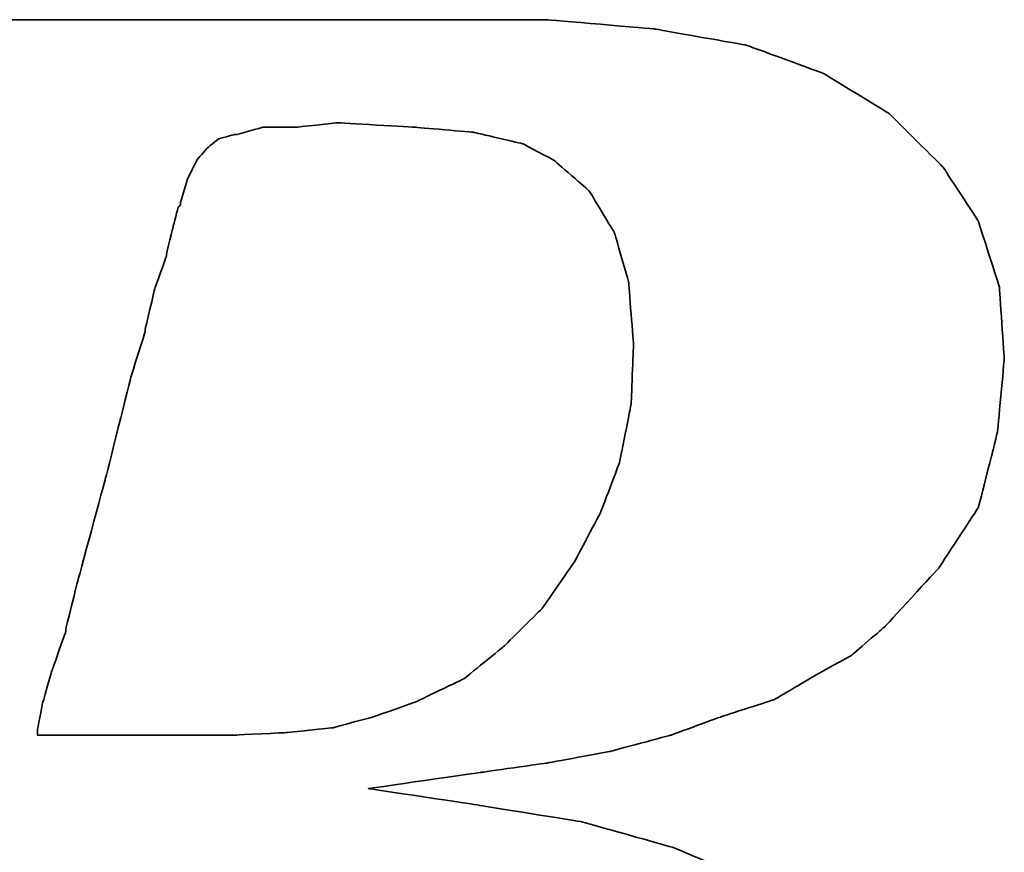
# Model space of a CAD drawing. Header units: millimetres. Extents: x 340 to 659, y 334 to 449.
# Tile 45 of 65: x 560.86 to 563.61, y 371.18 to 373.51. Entities that reach past the tile are written whole.
import ezdxf

# ---------------------------------------------------------------- set-up
doc = ezdxf.new("R2010")
doc.units = ezdxf.units.MM
doc.layers.add('DIM', color=4, linetype='Continuous')
doc.layers.add('layer 1', color=7, linetype='Continuous')

# ---------------------------------------------------------------- blocks, each defined once
blk = doc.blocks.new('TBI MOTION logo(完整正式版)')
at = {"layer": 'layer 1', "color": 22, "lineweight": 35}
for points, knots in [([(-64.65375, -6.86375), (-64.65375, -6.86375), (-64.84375, -7.29625), (-64.84375, -7.29625), (-64.84375, -7.29625), (-64.84375, -7.29625), (-64.86875, -7.34375), (-64.86875, -7.34375), (-64.86875, -7.34375), (-64.86875, -7.34375), (-64.86875, -7.36875), (-64.86875, -7.36875), (-64.86875, -7.36875), (-64.86875, -7.36875), (-65.15375, -7.65375), (-65.15375, -7.65375), (-65.15375, -7.65375), (-65.15375, -7.65375), (-65.17875, -7.65375), (-65.17875, -7.65375), (-65.17875, -7.65375), (-65.17875, -7.65375), (-65.20375, -7.67875), (-65.20375, -7.67875), (-65.20375, -7.67875), (-65.20375, -7.67875), (-65.58875, -7.87125), (-65.58875, -7.87125), (-65.58875, -7.87125), (-65.58875, -7.87125), (-65.63375, -7.87125), (-65.63375, -7.87125), (-65.63375, -7.87125), (-65.63375, -7.87125), (-65.65875, -7.89375), (-65.65875, -7.89375), (-65.65875, -7.89375), (-65.65875, -7.89375), (-66.09375, -7.94375), (-66.09375, -7.94375), (-66.09375, -7.94375), (-66.09375, -7.94375), (-66.11375, -7.94375), (-66.11375, -7.94375), (-66.11375, -7.94375), (-66.11375, -7.94375), (-66.16375, -7.94375), (-66.16375, -7.94375), (-66.16375, -7.94375), (-66.16375, -7.94375), (-66.30875, -7.94375), (-66.30875, -7.94375), (-66.30875, -7.94375), (-66.30875, -7.94375), (-66.69375, -7.94375), (-66.69375, -7.94375), (-66.69375, -7.94375), (-66.69375, -7.94375), (-67.07375, -7.94375), (-67.07375, -7.94375), (-67.07375, -7.94375), (-67.07375, -7.94375), (-67.12375, -7.94375), (-67.12375, -7.94375), (-67.12375, -7.94375), (-67.12375, -7.94375), (-67.12375, -7.96625), (-67.12375, -7.96625), (-67.12375, -7.96625), (-67.12375, -7.96625), (-67.14875, -7.99125), (-67.14875, -7.99125), (-67.14875, -7.99125), (-67.14875, -7.99125), (-67.24375, -8.34875), (-67.24375, -8.34875), (-67.24375, -8.34875), (-67.24375, -8.34875), (-67.31375, -8.68625), (-67.31375, -8.68625), (-67.31375, -8.68625), (-67.31375, -8.68625), (-67.26875, -8.68625), (-67.26875, -8.68625), (-67.26875, -8.68625), (-67.26875, -8.68625), (-67.07375, -8.68625), (-67.07375, -8.68625), (-67.07375, -8.68625), (-67.07375, -8.68625), (-66.54875, -8.68625), (-66.54875, -8.68625), (-66.54875, -8.68625), (-66.54875, -8.68625), (-65.82625, -8.68625), (-65.82625, -8.68625), (-65.82625, -8.68625), (-65.82625, -8.68625), (-65.01375, -8.68625), (-65.01375, -8.68625), (-65.01375, -8.68625), (-65.01375, -8.68625), (-64.05375, -8.68625), (-64.05375, -8.68625), (-64.05375, -8.68625), (-64.05375, -8.68625), (-62.08375, -8.68625), (-62.08375, -8.68625), (-62.08375, -8.68625), (-62.08375, -8.68625), (-60.06875, -8.68625), (-60.06875, -8.68625), (-60.06875, -8.68625), (-60.06875, -8.68625), (-59.10875, -8.68625), (-59.10875, -8.68625), (-59.10875, -8.68625), (-59.10875, -8.68625), (-58.29375, -8.68625), (-58.29375, -8.68625), (-58.29375, -8.68625), (-58.29375, -8.68625), (-57.57375, -8.68625), (-57.57375, -8.68625), (-57.57375, -8.68625), (-57.57375, -8.68625), (-57.04875, -8.68625), (-57.04875, -8.68625), (-57.04875, -8.68625), (-57.04875, -8.68625), (-56.85375, -8.68625), (-56.85375, -8.68625), (-56.85375, -8.68625), (-56.85375, -8.68625), (-56.70875, -8.68625), (-56.70875, -8.68625), (-56.70875, -8.68625), (-56.70875, -8.68625), (-56.61375, -8.68625), (-56.61375, -8.68625), (-56.61375, -8.68625), (-56.61375, -8.68625), (-56.56875, -8.68625), (-56.56875, -8.68625), (-56.56875, -8.68625), (-56.56875, -8.68625), (-55.65375, -8.63875), (-55.65375, -8.63875), (-55.65375, -8.63875), (-55.65375, -8.63875), (-54.76875, -8.51875), (-54.76875, -8.51875), (-54.76875, -8.51875), (-54.76875, -8.51875), (-53.90375, -8.30375), (-53.90375, -8.30375), (-53.90375, -8.30375), (-53.90375, -8.30375), (-53.08875, -8.03875), (-53.08875, -8.03875), (-53.08875, -8.03875), (-53.08875, -8.03875), (-52.34375, -7.65375), (-52.34375, -7.65375), (-52.34375, -7.65375), (-52.34375, -7.65375), (-51.69875, -7.29625), (-51.69875, -7.29625), (-51.69875, -7.29625), (-51.69875, -7.29625), (-51.21875, -6.91125), (-51.21875, -6.91125), (-51.21875, -6.91125), (-51.21875, -6.91125), (-50.83375, -6.50375), (-50.83375, -6.50375), (-50.83375, -6.50375), (-50.83375, -6.50375), (-50.44875, -5.94875), (-50.44875, -5.94875), (-50.44875, -5.94875), (-50.44875, -5.94875), (-50.13875, -5.30375), (-50.13875, -5.30375), (-50.13875, -5.30375), (-50.13875, -5.30375), (-49.99375, -4.65375), (-49.99375, -4.65375), (-49.99375, -4.65375), (-49.99375, -4.65375), (-49.92375, -3.98375), (-49.92375, -3.98375), (-49.92375, -3.98375), (-49.92375, -3.98375), (-49.99375, -3.19374), (-49.99375, -3.19374), (-49.99375, -3.19374), (-49.99375, -3.19374), (-50.23374, -2.44874), (-50.23374, -2.44874), (-50.23374, -2.44874), (-50.23374, -2.44874), (-50.59375, -1.87374), (-50.59375, -1.87374), (-50.59375, -1.87374), (-50.59375, -1.87374), (-51.09875, -1.31874), (-51.09875, -1.31874), (-51.09875, -1.31874), (-51.09875, -1.31874), (-51.74375, -0.81875), (-51.74375, -0.81875), (-51.74375, -0.81875), (-51.74375, -0.81875), (-52.53875, -0.48125), (-52.53875, -0.48125), (-52.53875, -0.48125), (-52.53875, -0.48125), (-53.47375, -0.21875), (-53.47375, -0.21875), (-53.47375, -0.21875), (-53.47375, -0.21875), (-54.52875, -0.04874), (-54.52875, -0.04874), (-54.52875, -0.04874), (-54.52875, -0.04874), (-55.65375, 0.12125), (-55.65375, 0.12125), (-55.65375, 0.12125), (-55.65375, 0.12125), (-54.50375, 0.28624), (-54.50375, 0.28624), (-54.50375, 0.28624), (-54.50375, 0.28624), (-53.83375, 0.38124), (-53.83375, 0.38124), (-53.83375, 0.38124), (-53.83375, 0.38124), (-53.18375, 0.50125), (-53.18375, 0.50125), (-53.18375, 0.50125), (-53.18375, 0.50125), (-52.55875, 0.66874), (-52.55875, 0.66874), (-52.55875, 0.66874), (-52.55875, 0.66874), (-52.03375, 0.86124), (-52.03375, 0.86124), (-52.03375, 0.86124), (-52.03375, 0.86124), (-51.50374, 1.03124), (-51.50374, 1.03124), (-51.50374, 1.03124), (-51.50374, 1.03124), (-51.09875, 1.27125), (-51.09875, 1.27125), (-51.09875, 1.27125), (-51.09875, 1.27125), (-50.71375, 1.48624), (-50.71375, 1.48624), (-50.71375, 1.48624), (-50.71375, 1.48624), (-50.37625, 1.77625), (-50.37625, 1.77625), (-50.37625, 1.77625), (-50.37625, 1.77625), (-49.82375, 2.37625), (-49.82375, 2.37625), (-49.82375, 2.37625), (-49.82375, 2.37625), (-49.41875, 2.99625), (-49.41875, 2.99625), (-49.41875, 2.99625), (-49.41875, 2.99625), (-49.22375, 3.76625), (-49.22375, 3.76625), (-49.22375, 3.76625), (-49.22375, 3.76625), (-49.15375, 4.50874), (-49.15375, 4.50874), (-49.15375, 4.50874), (-49.15375, 4.50874), (-49.20375, 5.25125), (-49.20375, 5.25125), (-49.20375, 5.25125), (-49.20375, 5.25125), (-49.41875, 5.92625), (-49.41875, 5.92625), (-49.41875, 5.92625), (-49.41875, 5.92625), (-49.77875, 6.47625), (-49.77875, 6.47625), (-49.77875, 6.47625), (-49.77875, 6.47625), (-50.33125, 7.02624), (-50.33125, 7.02624), (-50.33125, 7.02624), (-50.33125, 7.02624), (-51.00125, 7.43625), (-51.00125, 7.43625), (-51.00125, 7.43625), (-51.00125, 7.43625), (-51.79375, 7.72625), (-51.79375, 7.72625), (-51.79375, 7.72625), (-51.79375, 7.72625), (-52.72875, 7.89124), (-52.72875, 7.89124), (-52.72875, 7.89124), (-52.72875, 7.89124), (-53.83375, 7.98625), (-53.83375, 7.98625), (-53.83375, 7.98625), (-53.83375, 7.98625), (-53.92875, 7.98625), (-53.92875, 7.98625), (-53.92875, 7.98625), (-53.92875, 7.98625), (-54.26375, 7.98625), (-54.26375, 7.98625), (-54.26375, 7.98625), (-54.26375, 7.98625), (-54.74375, 7.98625), (-54.74375, 7.98625), (-54.74375, 7.98625), (-54.74375, 7.98625), (-55.36875, 7.98625), (-55.36875, 7.98625), (-55.36875, 7.98625), (-55.36875, 7.98625), (-56.13375, 7.98625), (-56.13375, 7.98625), (-56.13375, 7.98625), (-56.13375, 7.98625), (-56.94875, 7.98625), (-56.94875, 7.98625), (-56.94875, 7.98625), (-56.94875, 7.98625), (-58.77625, 7.98625), (-58.77625, 7.98625), (-58.77625, 7.98625), (-58.77625, 7.98625), (-60.59875, 7.98625), (-60.59875, 7.98625), (-60.59875, 7.98625), (-60.59875, 7.98625), (-61.41375, 7.98625), (-61.41375, 7.98625), (-61.41375, 7.98625), (-61.41375, 7.98625), (-62.17875, 7.98625), (-62.17875, 7.98625), (-62.17875, 7.98625), (-62.17875, 7.98625), (-62.80375, 7.98625), (-62.80375, 7.98625), (-62.80375, 7.98625), (-62.80375, 7.98625), (-63.30625, 7.98625), (-63.30625, 7.98625), (-63.30625, 7.98625), (-63.30625, 7.98625), (-63.57375, 7.98625), (-63.57375, 7.98625), (-63.57375, 7.98625), (-63.57375, 7.98625), (-63.57375, 7.96375), (-63.57375, 7.96375), (-63.57375, 7.96375), (-63.57375, 7.96375), (-63.59875, 7.94125), (-63.59875, 7.94125), (-63.59875, 7.94125), (-63.59875, 7.94125), (-63.69375, 7.55625), (-63.69375, 7.55625), (-63.69375, 7.55625), (-63.69375, 7.55625), (-63.76375, 7.24624), (-63.76375, 7.24624), (-63.76375, 7.24624), (-63.76375, 7.24624), (-63.23875, 7.24624), (-63.23875, 7.24624), (-63.23875, 7.24624), (-63.23875, 7.24624), (-62.75875, 7.24624), (-62.75875, 7.24624), (-62.75875, 7.24624), (-62.75875, 7.24624), (-62.61125, 7.24624), (-62.61125, 7.24624), (-62.61125, 7.24624), (-62.61125, 7.24624), (-62.56625, 7.24624), (-62.56625, 7.24624), (-62.56625, 7.24624), (-62.56625, 7.24624), (-62.22875, 7.24624), (-62.22875, 7.24624), (-62.22875, 7.24624), (-62.22875, 7.24624), (-62.20375, 7.24624), (-62.20375, 7.24624), (-62.20375, 7.24624), (-62.20375, 7.24624), (-62.17875, 7.21875), (-62.17875, 7.21875), (-62.17875, 7.21875), (-62.17875, 7.21875), (-61.96375, 7.17125), (-61.96375, 7.17125), (-61.96375, 7.17125), (-61.96375, 7.17125), (-61.72375, 7.12624), (-61.72375, 7.12624), (-61.72375, 7.12624), (-61.72375, 7.12624), (-61.70375, 7.12624), (-61.70375, 7.12624), (-61.70375, 7.12624), (-61.70375, 7.12624), (-61.55875, 7.07624), (-61.55875, 7.07624), (-61.55875, 7.07624), (-61.55875, 7.07624), (-61.50875, 7.07624), (-61.50875, 7.07624), (-61.50875, 7.07624), (-61.50875, 7.07624), (-61.48375, 7.02624), (-61.48375, 7.02624), (-61.48375, 7.02624), (-61.48375, 7.02624), (-61.31875, 6.83375), (-61.31875, 6.83375), (-61.31875, 6.83375), (-61.31875, 6.83375), (-61.29375, 6.81125), (-61.29375, 6.81125), (-61.29375, 6.81125), (-61.29375, 6.81125), (-61.29375, 6.78625), (-61.29375, 6.78625), (-61.29375, 6.78625), (-61.29375, 6.78625), (-61.19875, 6.50124), (-61.19875, 6.50124), (-61.19875, 6.50124), (-61.19875, 6.50124), (-61.17375, 6.45124), (-61.17375, 6.45124), (-61.17375, 6.45124), (-61.17375, 6.45124), (-61.19875, 6.40625), (-61.19875, 6.40625), (-61.19875, 6.40625), (-61.19875, 6.40625), (-61.26875, 5.99624), (-61.26875, 5.99624), (-61.26875, 5.99624), (-61.26875, 5.99624), (-61.26875, 5.85125), (-61.26875, 5.85125), (-61.26875, 5.85125), (-61.26875, 5.85125), (-61.26875, 5.82625), (-61.26875, 5.82625), (-61.26875, 5.82625), (-61.26875, 5.82625), (-61.29375, 5.80625), (-61.29375, 5.80625), (-61.29375, 5.80625), (-61.29375, 5.80625), (-61.34125, 5.66125), (-61.34125, 5.66125), (-61.34125, 5.66125), (-61.34125, 5.66125), (-61.41375, 5.44625), (-61.41375, 5.44625), (-61.41375, 5.44625), (-61.41375, 5.44625), (-61.48375, 5.15625), (-61.48375, 5.15625), (-61.48375, 5.15625), (-61.48375, 5.15625), (-61.58375, 4.82124), (-61.58375, 4.82124), (-61.58375, 4.82124), (-61.58375, 4.82124), (-61.79875, 4.00375), (-61.79875, 4.00375), (-61.79875, 4.00375), (-61.79875, 4.00375), (-62.05875, 2.99625), (-62.05875, 2.99625), (-62.05875, 2.99625), (-62.05875, 2.99625), (-62.34875, 1.91625), (-62.34875, 1.91625), (-62.34875, 1.91625), (-62.34875, 1.91625), (-62.97375, -0.41124), (-62.97375, -0.41124), (-62.97375, -0.41124), (-62.97375, -0.41124), (-63.59875, -2.75875), (-63.59875, -2.75875), (-63.59875, -2.75875), (-63.59875, -2.75875), (-63.88375, -3.86374), (-63.88375, -3.86374), (-63.88375, -3.86374), (-63.88375, -3.86374), (-64.14875, -4.82374), (-64.14875, -4.82374), (-64.14875, -4.82374), (-64.14875, -4.82374), (-64.36375, -5.64125), (-64.36375, -5.64125), (-64.36375, -5.64125), (-64.36375, -5.64125), (-64.43625, -5.97625), (-64.43625, -5.97625), (-64.43625, -5.97625), (-64.43625, -5.97625), (-64.50875, -6.28625), (-64.50875, -6.28625), (-64.50875, -6.28625), (-64.50875, -6.28625), (-64.50875, -6.30875), (-64.50875, -6.30875), (-64.50875, -6.30875), (-64.50875, -6.30875), (-64.57875, -6.50375), (-64.57875, -6.50375), (-64.57875, -6.50375), (-64.57875, -6.50375), (-64.62875, -6.69625), (-64.62875, -6.69625), (-64.62875, -6.69625), (-64.62875, -6.69625), (-64.62875, -6.76875), (-64.62875, -6.76875), (-64.62875, -6.76875), (-64.62875, -6.76875), (-64.62875, -6.81375), (-64.62875, -6.81375), (-64.62875, -6.81375), (-64.62875, -6.81375), (-64.62875, -6.83875), (-64.62875, -6.83875), (-64.62875, -6.83875), (-64.62875, -6.83875), (-64.65375, -6.86375), (-64.65375, -6.86375)], [0, 0, 0, 0, 0.00719424, 0.00719424, 0.00719424, 0.00719425, 0.01438849, 0.01438849, 0.01438849, 0.0143885, 0.02158273, 0.02158273, 0.02158273, 0.02158274, 0.02877698, 0.02877698, 0.02877698, 0.02877699, 0.03597122, 0.03597122, 0.03597122, 0.03597123, 0.04316547, 0.04316547, 0.04316547, 0.04316548, 0.05035971, 0.05035971, 0.05035971, 0.05035972, 0.05755396, 0.05755396, 0.05755396, 0.05755397, 0.0647482, 0.0647482, 0.0647482, 0.06474821, 0.07194245, 0.07194245, 0.07194245, 0.07194246, 0.07913669, 0.07913669, 0.07913669, 0.0791367, 0.08633094, 0.08633094, 0.08633094, 0.08633095, 0.09352518, 0.09352518, 0.09352518, 0.09352519, 0.10071942, 0.10071942, 0.10071942, 0.10071943, 0.10791367, 0.10791367, 0.10791367, 0.10791368, 0.11510791, 0.11510791, 0.11510791, 0.11510792, 0.12230216, 0.12230216, 0.12230216, 0.12230217, 0.1294964, 0.1294964, 0.1294964, 0.12949641, 0.13669065, 0.13669065, 0.13669065, 0.13669066, 0.14388489, 0.14388489, 0.14388489, 0.1438849, 0.15107914, 0.15107914, 0.15107914, 0.15107915, 0.15827338, 0.15827338, 0.15827338, 0.15827339, 0.16546763, 0.16546763, 0.16546763, 0.16546764, 0.17266187, 0.17266187, 0.17266187, 0.17266188, 0.17985612, 0.17985612, 0.17985612, 0.17985613, 0.18705036, 0.18705036, 0.18705036, 0.18705037, 0.1942446, 0.1942446, 0.1942446, 0.19424461, 0.20143885, 0.20143885, 0.20143885, 0.20143886, 0.20863309, 0.20863309, 0.20863309, 0.2086331, 0.21582734, 0.21582734, 0.21582734, 0.21582735, 0.22302158, 0.22302158, 0.22302158, 0.22302159, 0.23021583, 0.23021583, 0.23021583, 0.23021584, 0.23741007, 0.23741007, 0.23741007, 0.23741008, 0.24460432, 0.24460432, 0.24460432, 0.24460433, 0.25179856, 0.25179856, 0.25179856, 0.25179857, 0.25899281, 0.25899281, 0.25899281, 0.25899282, 0.26618705, 0.26618705, 0.26618705, 0.26618706, 0.27338129, 0.27338129, 0.27338129, 0.2733813, 0.28057554, 0.28057554, 0.28057554, 0.28057555, 0.28776978, 0.28776978, 0.28776978, 0.28776979, 0.29496403, 0.29496403, 0.29496403, 0.29496404, 0.30215827, 0.30215827, 0.30215827, 0.30215828, 0.30935252, 0.30935252, 0.30935252, 0.30935253, 0.31654676, 0.31654676, 0.31654676, 0.31654677, 0.32374101, 0.32374101, 0.32374101, 0.32374102, 0.33093525, 0.33093525, 0.33093525, 0.33093526, 0.3381295, 0.3381295, 0.3381295, 0.33812951, 0.34532374, 0.34532374, 0.34532374, 0.34532375, 0.35251799, 0.35251799, 0.35251799, 0.352518, 0.35971223, 0.35971223, 0.35971223, 0.35971224, 0.36690647, 0.36690647, 0.36690647, 0.36690648, 0.37410072, 0.37410072, 0.37410072, 0.37410073, 0.38129496, 0.38129496, 0.38129496, 0.38129497, 0.38848921, 0.38848921, 0.38848921, 0.38848922, 0.39568345, 0.39568345, 0.39568345, 0.39568346, 0.4028777, 0.4028777, 0.4028777, 0.40287771, 0.41007194, 0.41007194, 0.41007194, 0.41007195, 0.41726619, 0.41726619, 0.41726619, 0.4172662, 0.42446043, 0.42446043, 0.42446043, 0.42446044, 0.43165468, 0.43165468, 0.43165468, 0.43165469, 0.43884892, 0.43884892, 0.43884892, 0.43884893, 0.44604317, 0.44604317, 0.44604317, 0.44604318, 0.45323741, 0.45323741, 0.45323741, 0.45323742, 0.46043165, 0.46043165, 0.46043165, 0.46043166, 0.4676259, 0.4676259, 0.4676259, 0.46762591, 0.47482014, 0.47482014, 0.47482014, 0.47482015, 0.48201439, 0.48201439, 0.48201439, 0.4820144, 0.48920863, 0.48920863, 0.48920863, 0.48920864, 0.49640288, 0.49640288, 0.49640288, 0.49640289, 0.50359712, 0.50359712, 0.50359712, 0.50359713, 0.51079137, 0.51079137, 0.51079137, 0.51079138, 0.51798561, 0.51798561, 0.51798561, 0.51798562, 0.52517986, 0.52517986, 0.52517986, 0.52517987, 0.5323741, 0.5323741, 0.5323741, 0.53237411, 0.53956835, 0.53956835, 0.53956835, 0.53956836, 0.54676259, 0.54676259, 0.54676259, 0.5467626, 0.55395683, 0.55395683, 0.55395683, 0.55395684, 0.56115108, 0.56115108, 0.56115108, 0.56115109, 0.56834532, 0.56834532, 0.56834532, 0.56834533, 0.57553957, 0.57553957, 0.57553957, 0.57553958, 0.58273381, 0.58273381, 0.58273381, 0.58273382, 0.58992806, 0.58992806, 0.58992806, 0.58992807, 0.5971223, 0.5971223, 0.5971223, 0.59712231, 0.60431655, 0.60431655, 0.60431655, 0.60431656, 0.61151079, 0.61151079, 0.61151079, 0.6115108, 0.61870504, 0.61870504, 0.61870504, 0.61870505, 0.62589928, 0.62589928, 0.62589928, 0.62589929, 0.63309353, 0.63309353, 0.63309353, 0.63309354, 0.64028777, 0.64028777, 0.64028777, 0.64028778, 0.64748201, 0.64748201, 0.64748201, 0.64748202, 0.65467626, 0.65467626, 0.65467626, 0.65467627, 0.6618705, 0.6618705, 0.6618705, 0.66187051, 0.66906475, 0.66906475, 0.66906475, 0.66906476, 0.67625899, 0.67625899, 0.67625899, 0.676259, 0.68345324, 0.68345324, 0.68345324, 0.68345325, 0.69064748, 0.69064748, 0.69064748, 0.69064749, 0.69784173, 0.69784173, 0.69784173, 0.69784174, 0.70503597, 0.70503597, 0.70503597, 0.70503598, 0.71223022, 0.71223022, 0.71223022, 0.71223023, 0.71942446, 0.71942446, 0.71942446, 0.71942447, 0.72661871, 0.72661871, 0.72661871, 0.72661872, 0.73381295, 0.73381295, 0.73381295, 0.73381296, 0.74100719, 0.74100719, 0.74100719, 0.7410072, 0.74820144, 0.74820144, 0.74820144, 0.74820145, 0.75539568, 0.75539568, 0.75539568, 0.75539569, 0.76258993, 0.76258993, 0.76258993, 0.76258994, 0.76978417, 0.76978417, 0.76978417, 0.76978418, 0.77697842, 0.77697842, 0.77697842, 0.77697843, 0.78417266, 0.78417266, 0.78417266, 0.78417267, 0.79136691, 0.79136691, 0.79136691, 0.79136692, 0.79856115, 0.79856115, 0.79856115, 0.79856116, 0.8057554, 0.8057554, 0.8057554, 0.80575541, 0.81294964, 0.81294964, 0.81294964, 0.81294965, 0.82014388, 0.82014388, 0.82014388, 0.82014389, 0.82733813, 0.82733813, 0.82733813, 0.82733814, 0.83453237, 0.83453237, 0.83453237, 0.83453238, 0.84172662, 0.84172662, 0.84172662, 0.84172663, 0.84892086, 0.84892086, 0.84892086, 0.84892087, 0.85611511, 0.85611511, 0.85611511, 0.85611512, 0.86330935, 0.86330935, 0.86330935, 0.86330936, 0.8705036, 0.8705036, 0.8705036, 0.87050361, 0.87769784, 0.87769784, 0.87769784, 0.87769785, 0.88489209, 0.88489209, 0.88489209, 0.8848921, 0.89208633, 0.89208633, 0.89208633, 0.89208634, 0.89928058, 0.89928058, 0.89928058, 0.89928059, 0.90647482, 0.90647482, 0.90647482, 0.90647483, 0.91366906, 0.91366906, 0.91366906, 0.91366907, 0.92086331, 0.92086331, 0.92086331, 0.92086332, 0.92805755, 0.92805755, 0.92805755, 0.92805756, 0.9352518, 0.9352518, 0.9352518, 0.93525181, 0.94244604, 0.94244604, 0.94244604, 0.94244605, 0.94964029, 0.94964029, 0.94964029, 0.9496403, 0.95683453, 0.95683453, 0.95683453, 0.95683454, 0.96402878, 0.96402878, 0.96402878, 0.96402879, 0.97122302, 0.97122302, 0.97122302, 0.97122303, 0.97841727, 0.97841727, 0.97841727, 0.97841728, 0.98561151, 0.98561151, 0.98561151, 0.98561152, 0.99280576, 0.99280576, 0.99280576, 0.99280577, 1, 1, 1, 1]), ([(-57.50375, 6.35625), (-57.50375, 6.35625), (-57.57375, 6.11625), (-57.57375, 6.11625), (-57.57375, 6.11625), (-57.57375, 6.11625), (-57.57375, 6.09125), (-57.57375, 6.09125), (-57.57375, 6.09125), (-57.57375, 6.09125), (-57.59875, 6.06625), (-57.59875, 6.06625), (-57.59875, 6.06625), (-57.59875, 6.06625), (-57.64875, 5.87625), (-57.64875, 5.87625), (-57.64875, 5.87625), (-57.64875, 5.87625), (-57.71875, 5.58875), (-57.71875, 5.58875), (-57.71875, 5.58875), (-57.71875, 5.58875), (-57.71875, 5.56625), (-57.71875, 5.56625), (-57.71875, 5.56625), (-57.71875, 5.56625), (-57.83875, 5.23125), (-57.83875, 5.23125), (-57.83875, 5.23125), (-57.83875, 5.23125), (-57.93625, 4.82124), (-57.93625, 4.82124), (-57.93625, 4.82124), (-57.93625, 4.82124), (-57.93625, 4.79624), (-57.93625, 4.79624), (-57.93625, 4.79624), (-57.93625, 4.79624), (-58.07875, 4.34125), (-58.07875, 4.34125), (-58.07875, 4.34125), (-58.07875, 4.34125), (-58.34375, 3.28625), (-58.34375, 3.28625), (-58.34375, 3.28625), (-58.34375, 3.28625), (-58.62875, 2.23124), (-58.62875, 2.23124), (-58.62875, 2.23124), (-58.62875, 2.23124), (-58.74875, 1.75125), (-58.74875, 1.75125), (-58.74875, 1.75125), (-58.74875, 1.75125), (-58.74875, 1.72625), (-58.74875, 1.72625), (-58.74875, 1.72625), (-58.74875, 1.72625), (-58.89375, 1.31625), (-58.89375, 1.31625), (-58.89375, 1.31625), (-58.89375, 1.31625), (-58.98875, 0.98124), (-58.98875, 0.98124), (-58.98875, 0.98124), (-58.98875, 0.98124), (-59.03875, 0.71625), (-59.03875, 0.71625), (-59.03875, 0.71625), (-59.03875, 0.71625), (-59.03875, 0.66874), (-59.03875, 0.66874), (-59.03875, 0.66874), (-59.03875, 0.66874), (-58.91875, 0.66874), (-58.91875, 0.66874), (-58.91875, 0.66874), (-58.91875, 0.66874), (-58.53375, 0.66874), (-58.53375, 0.66874), (-58.53375, 0.66874), (-58.53375, 0.66874), (-58.10375, 0.66874), (-58.10375, 0.66874), (-58.10375, 0.66874), (-58.10375, 0.66874), (-57.66875, 0.66874), (-57.66875, 0.66874), (-57.66875, 0.66874), (-57.66875, 0.66874), (-57.33375, 0.66874), (-57.33375, 0.66874), (-57.33375, 0.66874), (-57.33375, 0.66874), (-57.09375, 0.66874), (-57.09375, 0.66874), (-57.09375, 0.66874), (-57.09375, 0.66874), (-56.99875, 0.66874), (-56.99875, 0.66874), (-56.99875, 0.66874), (-56.99875, 0.66874), (-56.49375, 0.69374), (-56.49375, 0.69374), (-56.49375, 0.69374), (-56.49375, 0.69374), (-56.01375, 0.74374), (-56.01375, 0.74374), (-56.01375, 0.74374), (-56.01375, 0.74374), (-55.58375, 0.86124), (-55.58375, 0.86124), (-55.58375, 0.86124), (-55.58375, 0.86124), (-55.17375, 1.00624), (-55.17375, 1.00624), (-55.17375, 1.00624), (-55.17375, 1.00624), (-54.67375, 1.24625), (-54.67375, 1.24625), (-54.67375, 1.24625), (-54.67375, 1.24625), (-54.26375, 1.58124), (-54.26375, 1.58124), (-54.26375, 1.58124), (-54.26375, 1.58124), (-53.87875, 1.96374), (-53.87875, 1.96374), (-53.87875, 1.96374), (-53.87875, 1.96374), (-53.54375, 2.44625), (-53.54375, 2.44625), (-53.54375, 2.44625), (-53.54375, 2.44625), (-53.27875, 2.95125), (-53.27875, 2.95125), (-53.27875, 2.95125), (-53.27875, 2.95125), (-53.08875, 3.45124), (-53.08875, 3.45124), (-53.08875, 3.45124), (-53.08875, 3.45124), (-52.96875, 4.05124), (-52.96875, 4.05124), (-52.96875, 4.05124), (-52.96875, 4.05124), (-52.94375, 4.65125), (-52.94375, 4.65125), (-52.94375, 4.65125), (-52.94375, 4.65125), (-52.99375, 5.30125), (-52.99375, 5.30125), (-52.99375, 5.30125), (-52.99375, 5.30125), (-53.13875, 5.80625), (-53.13875, 5.80625), (-53.13875, 5.80625), (-53.13875, 5.80625), (-53.39875, 6.23625), (-53.39875, 6.23625), (-53.39875, 6.23625), (-53.39875, 6.23625), (-53.75875, 6.54875), (-53.75875, 6.54875), (-53.75875, 6.54875), (-53.75875, 6.54875), (-54.07375, 6.71625), (-54.07375, 6.71625), (-54.07375, 6.71625), (-54.07375, 6.71625), (-54.57375, 6.83375), (-54.57375, 6.83375), (-54.57375, 6.83375), (-54.57375, 6.83375), (-55.17375, 6.88625), (-55.17375, 6.88625), (-55.17375, 6.88625), (-55.17375, 6.88625), (-55.96875, 6.93125), (-55.96875, 6.93125), (-55.96875, 6.93125), (-55.96875, 6.93125), (-56.39875, 6.88625), (-56.39875, 6.88625), (-56.39875, 6.88625), (-56.39875, 6.88625), (-56.42125, 6.88625), (-56.42125, 6.88625), (-56.42125, 6.88625), (-56.42125, 6.88625), (-56.73375, 6.88625), (-56.73375, 6.88625), (-56.73375, 6.88625), (-56.73375, 6.88625), (-56.99875, 6.81125), (-56.99875, 6.81125), (-56.99875, 6.81125), (-56.99875, 6.81125), (-57.02375, 6.81125), (-57.02375, 6.81125), (-57.02375, 6.81125), (-57.02375, 6.81125), (-57.18875, 6.76625), (-57.18875, 6.76625), (-57.18875, 6.76625), (-57.18875, 6.76625), (-57.30875, 6.66625), (-57.30875, 6.66625), (-57.30875, 6.66625), (-57.30875, 6.66625), (-57.40875, 6.54875), (-57.40875, 6.54875), (-57.40875, 6.54875), (-57.40875, 6.54875), (-57.50375, 6.35625), (-57.50375, 6.35625)], [0, 0, 0, 0, 0.01851852, 0.01851852, 0.01851852, 0.01851853, 0.03703704, 0.03703704, 0.03703704, 0.03703705, 0.05555556, 0.05555556, 0.05555556, 0.05555557, 0.07407407, 0.07407407, 0.07407407, 0.07407408, 0.09259259, 0.09259259, 0.09259259, 0.0925926, 0.11111111, 0.11111111, 0.11111111, 0.11111112, 0.12962963, 0.12962963, 0.12962963, 0.12962964, 0.14814815, 0.14814815, 0.14814815, 0.14814816, 0.16666667, 0.16666667, 0.16666667, 0.16666668, 0.18518519, 0.18518519, 0.18518519, 0.1851852, 0.2037037, 0.2037037, 0.2037037, 0.20370371, 0.22222222, 0.22222222, 0.22222222, 0.22222223, 0.24074074, 0.24074074, 0.24074074, 0.24074075, 0.25925926, 0.25925926, 0.25925926, 0.25925927, 0.27777778, 0.27777778, 0.27777778, 0.27777779, 0.2962963, 0.2962963, 0.2962963, 0.29629631, 0.31481481, 0.31481481, 0.31481481, 0.31481482, 0.33333333, 0.33333333, 0.33333333, 0.33333334, 0.35185185, 0.35185185, 0.35185185, 0.35185186, 0.37037037, 0.37037037, 0.37037037, 0.37037038, 0.38888889, 0.38888889, 0.38888889, 0.3888889, 0.40740741, 0.40740741, 0.40740741, 0.40740742, 0.42592593, 0.42592593, 0.42592593, 0.42592594, 0.44444444, 0.44444444, 0.44444444, 0.44444445, 0.46296296, 0.46296296, 0.46296296, 0.46296297, 0.48148148, 0.48148148, 0.48148148, 0.48148149, 0.5, 0.5, 0.5, 0.50000001, 0.51851852, 0.51851852, 0.51851852, 0.51851853, 0.53703704, 0.53703704, 0.53703704, 0.53703705, 0.55555556, 0.55555556, 0.55555556, 0.55555557, 0.57407407, 0.57407407, 0.57407407, 0.57407408, 0.59259259, 0.59259259, 0.59259259, 0.5925926, 0.61111111, 0.61111111, 0.61111111, 0.61111112, 0.62962963, 0.62962963, 0.62962963, 0.62962964, 0.64814815, 0.64814815, 0.64814815, 0.64814816, 0.66666667, 0.66666667, 0.66666667, 0.66666668, 0.68518519, 0.68518519, 0.68518519, 0.6851852, 0.7037037, 0.7037037, 0.7037037, 0.70370371, 0.72222222, 0.72222222, 0.72222222, 0.72222223, 0.74074074, 0.74074074, 0.74074074, 0.74074075, 0.75925926, 0.75925926, 0.75925926, 0.75925927, 0.77777778, 0.77777778, 0.77777778, 0.77777779, 0.7962963, 0.7962963, 0.7962963, 0.79629631, 0.81481481, 0.81481481, 0.81481481, 0.81481482, 0.83333333, 0.83333333, 0.83333333, 0.83333334, 0.85185185, 0.85185185, 0.85185185, 0.85185186, 0.87037037, 0.87037037, 0.87037037, 0.87037038, 0.88888889, 0.88888889, 0.88888889, 0.8888889, 0.90740741, 0.90740741, 0.90740741, 0.90740742, 0.92592593, 0.92592593, 0.92592593, 0.92592594, 0.94444444, 0.94444444, 0.94444444, 0.94444445, 0.96296296, 0.96296296, 0.96296296, 0.96296297, 0.98148148, 0.98148148, 0.98148148, 0.98148149, 1, 1, 1, 1])]:
    blk.add_open_spline(points, degree=3, knots=knots, dxfattribs=at)

msp = doc.modelspace()

# ---------------------------------------------------------------- block references
at = {"layer": 'DIM', "color": 7, "xscale": 0.2736514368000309, "yscale": 0.2736514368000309, "zscale": 0.2736514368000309}
msp.add_blockref('TBI MOTION logo(完整正式版)', (577.0629, 371.3292), dxfattribs=at)

doc.saveas('drawing.dxf')
